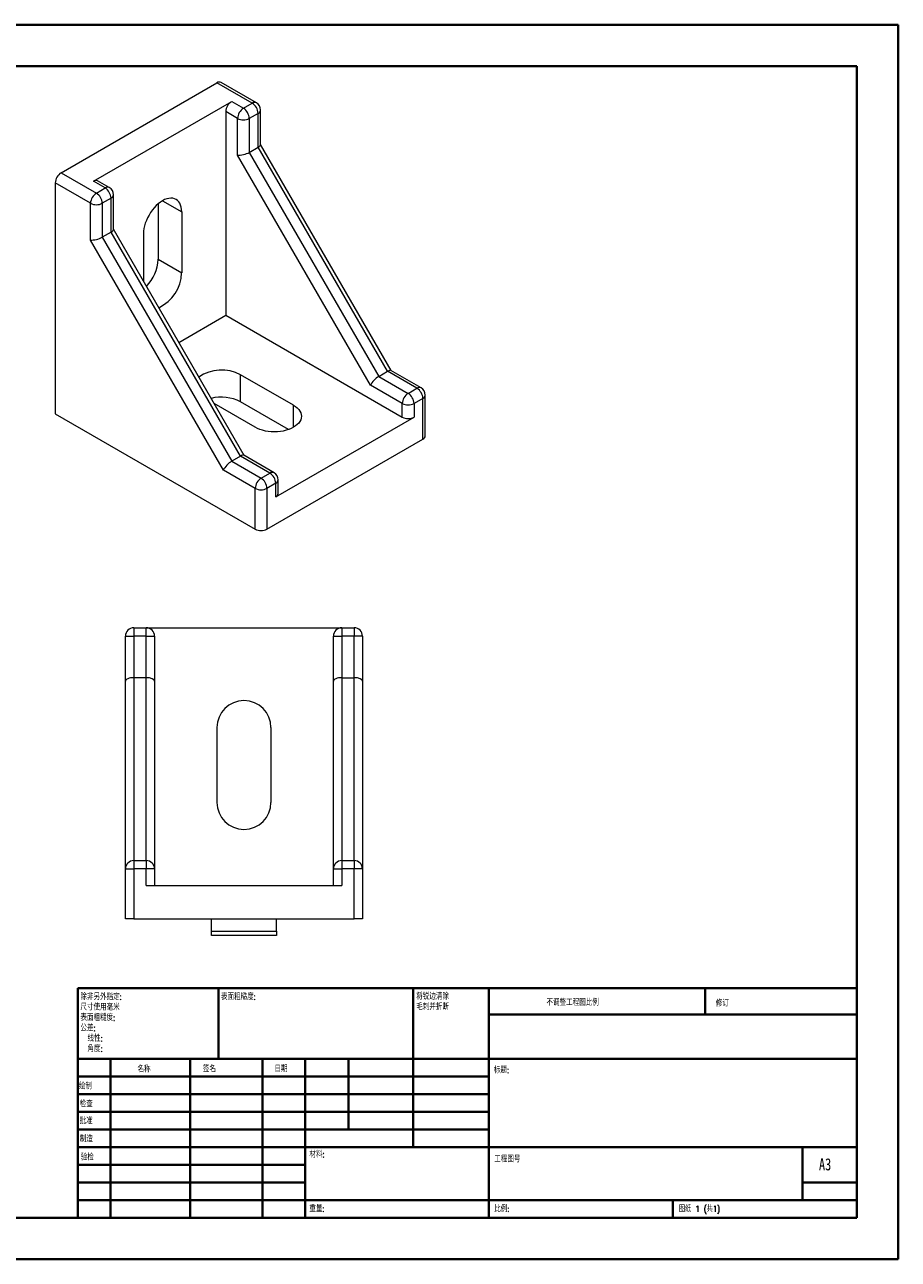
# Model space of a CAD drawing. Header units: millimetres. Extents: x 0 to 420, y 0 to 297.
# Tile 2 of 2: x 210 to 420, y 0 to 297. Entities that reach past the tile are written whole.
import ezdxf

# ---------------------------------------------------------------- set-up
doc = ezdxf.new("R2010")
doc.units = ezdxf.units.MM
doc.styles.add('SLDTEXTSTYLE0', font='TXT', dxfattribs={"width": 0.75, "bigfont": 'bigfont'})
doc.styles.add('SLDTEXTSTYLE1', font='TXT', dxfattribs={"width": 0.75})
doc.styles.add('SLDTEXTSTYLE2', font='TXT', dxfattribs={"width": 0.694444, "bigfont": 'bigfont'})

# ---------------------------------------------------------------- blocks, each defined once
blk = doc.blocks.new('SW_NOTE_0')
at = {"color": 0, "linetype": 'Continuous', "lineweight": 0, "char_height": 1.5, "attachment_point": 1, "style": 'SLDTEXTSTYLE0'}
for s, insert in [('\\M+18FAB锐边\\M+190B4\\M+18F9C', (0, 1.93)), ('\\M+196D1\\M+18E68\\M+19BF3\\M+190DC\\M+19266', (0, -0.57))]:
    blk.add_mtext(s, dxfattribs=dict(at, insert=insert))
blk = doc.blocks.new('SW_NOTE_1')
at = {"color": 0, "linetype": 'Continuous', "lineweight": 0, "char_height": 1.5, "attachment_point": 1, "style": 'SLDTEXTSTYLE0'}
for s, insert in [('\\M+18F9C\\M+194F1另\\M+18A4F\\M+18E77\\M+192E8:', (0, 1.93)), ('\\M+18EDA\\M+190A1\\M+18E67\\M+19770\\M+19F7C\\M+195C4', (0, -0.57)), ('\\M+1955C\\M+196CA\\M+19165糙\\M+19378:', (0, -3.07)), ('\\M+18CF6\\M+18DB7:', (0, -5.57)), ('线\\M+190AB:', (1.69, -8.07)), ('\\M+18A70\\M+19378:', (1.69, -10.57))]:
    blk.add_mtext(s, dxfattribs=dict(at, insert=insert))

msp = doc.modelspace()

# ---------------------------------------------------------------- linework, layer by layer
at = {"color": 7, "linetype": 'Continuous', "lineweight": 40}
for p, q in [((0.08, 297.21), (420.08, 297.21)), ((420.08, 0.21), (420.08, 297.21)), ((25.08, 287.21), (410.08, 287.21)), ((410.08, 287.21), (410.08, 10.21)), ((222.88, 65.46), (410.08, 65.46)), ((222.88, 65.46), (222.88, 10.21)), ((256.68, 48.46), (256.68, 65.46)), ((303.48, 65.46), (303.48, 27.21)), ((321.68, 65.46), (321.68, 10.21)), ((373.68, 59.09), (373.68, 65.46)), ((410.08, 59.09), (321.68, 59.09)), ((410.08, 48.46), (222.88, 48.46)), ((230.68, 48.46), (230.68, 10.21)), ((249.87, 48.46), (249.87, 10.21)), ((267.28, 48.46), (267.28, 10.21)), ((277.48, 10.21), (277.48, 48.46)), ((287.88, 31.46), (287.88, 48.46)), ((321.68, 44.21), (222.88, 44.21)), ((321.68, 39.96), (222.88, 39.96)), ((321.68, 35.71), (222.88, 35.71)), ((321.68, 31.46), (222.88, 31.46)), ((277.48, 27.21), (222.88, 27.21)), ((277.48, 27.21), (410.08, 27.21)), ((397.08, 14.46), (397.08, 27.21)), ((277.48, 22.96), (222.88, 22.96)), ((277.48, 18.71), (222.88, 18.71)), ((410.08, 18.71), (397.08, 18.71)), ((222.88, 14.46), (410.08, 14.46)), ((365.88, 10.21), (365.88, 14.46)), ((25.08, 10.21), (410.08, 10.21)), ((0.08, 0.21), (420.08, 0.21))]:
    msp.add_line(p, q, dxfattribs=at)
at = {"color": 7, "linetype": 'Continuous', "lineweight": 15}
for p, q in [((218.81, 261.6), (256.29, 283.24)), ((264.78, 278.34), (256.29, 283.24)), ((265.78, 278.44), (257.29, 283.34)), ((226.59, 259.56), (259.83, 278.75)), ((258.41, 276.3), (258.41, 227.3)), ((261.24, 274.66), (258.41, 276.3)), ((259.83, 278.75), (262.66, 277.11)), ((262.66, 277.11), (264.78, 278.34)), ((266.78, 268.34), (266.78, 276.7)), ((261.24, 265.82), (261.24, 274.66)), ((266.19, 275.89), (264.07, 274.66)), ((264.07, 274.66), (264.07, 266.5)), ((266.19, 267.72), (266.19, 275.89)), ((264.07, 266.5), (266.19, 267.72)), ((297.3, 213.83), (266.19, 267.72)), ((298.18, 214), (266.78, 268.4)), ((293.18, 210.5), (261.24, 265.82)), ((264.07, 266.5), (295.18, 212.61)), ((218.81, 261.6), (227.3, 256.7)), ((217.4, 259.15), (217.4, 203.63)), ((225.89, 254.25), (217.4, 259.15)), ((229.42, 257.93), (226.59, 259.56)), ((230.42, 258.03), (227.59, 259.66)), ((227.3, 256.7), (229.42, 257.93)), ((230.84, 255.48), (228.71, 254.25)), ((230.84, 247.31), (230.84, 255.48)), ((231.42, 247.93), (231.42, 256.29)), ((225.89, 245.41), (225.89, 254.25)), ((228.71, 254.25), (228.71, 246.09)), ((242.15, 254.11), (242.15, 240.78)), ((247.81, 252.21), (247.81, 237.51)), ((230.84, 247.31), (228.71, 246.09)), ((261.95, 193.42), (230.84, 247.31)), ((262.83, 193.59), (231.42, 247.99)), ((238.61, 246.9), (238.61, 235.53)), ((257.83, 190.09), (225.89, 245.41)), ((228.71, 246.09), (259.83, 192.2)), ((242.15, 240.78), (247.81, 237.51)), ((247.13, 220.79), (258.41, 227.3)), ((258.41, 227.3), (300.84, 202.81)), ((305.37, 209.85), (298.13, 214.03)), ((274.68, 205.67), (261.95, 213.02)), ((261.95, 206.48), (261.95, 213.02)), ((295.18, 212.61), (297.3, 213.83)), ((295.18, 212.61), (302.25, 208.53)), ((304.37, 209.75), (297.3, 213.83)), ((300.84, 206.08), (293.18, 210.5)), ((302.25, 208.53), (304.37, 209.75)), ((306.37, 198.32), (306.37, 208.12)), ((265.48, 200.36), (255.64, 206.05)), ((273.49, 199.82), (261.95, 206.48)), ((300.84, 202.81), (300.84, 206.08)), ((305.79, 207.3), (303.67, 206.08)), ((303.67, 206.08), (303.67, 202.81)), ((305.79, 197.5), (305.79, 207.3)), ((217.4, 203.63), (265.48, 175.87)), ((270.43, 183.63), (303.67, 202.81)), ((268.31, 175.87), (305.79, 197.5)), ((261.95, 193.42), (259.83, 192.2)), ((269.02, 189.34), (261.95, 193.42)), ((270.02, 189.44), (262.78, 193.62)), ((265.48, 185.67), (257.83, 190.09)), ((259.83, 192.2), (266.9, 188.12)), ((266.9, 188.12), (269.02, 189.34)), ((271.02, 184.44), (271.02, 187.71)), ((265.48, 175.87), (265.48, 185.67)), ((270.43, 186.89), (268.31, 185.67)), ((268.31, 185.67), (268.31, 175.87)), ((270.43, 183.63), (270.43, 186.89)), ((236.28, 152.13), (236.28, 150.13)), ((236.28, 152.13), (239.28, 152.13)), ((239.28, 150.13), (239.28, 152.13)), ((239.28, 152.13), (286.28, 152.13)), ((286.28, 152.13), (286.28, 150.13)), ((286.28, 152.13), (289.28, 152.13)), ((289.28, 152.13), (289.28, 150.13)), ((234.28, 150.13), (236.28, 150.13)), ((234.28, 139.3), (234.28, 150.13)), ((239.28, 150.13), (236.28, 150.13)), ((236.28, 150.13), (236.28, 140.13)), ((239.28, 150.13), (241.28, 150.13)), ((239.28, 140.13), (239.28, 150.13)), ((241.28, 150.13), (241.28, 139.3)), ((284.28, 150.13), (286.28, 150.13)), ((284.28, 139.3), (284.28, 150.13)), ((286.28, 150.13), (286.28, 140.13)), ((289.28, 150.13), (286.28, 150.13)), ((291.28, 150.13), (289.28, 150.13)), ((289.28, 140.13), (289.28, 150.13)), ((291.28, 150.13), (291.28, 139.3)), ((236.28, 140.13), (236.28, 96.13)), ((239.28, 140.13), (236.28, 140.13)), ((239.28, 96.13), (239.28, 140.13)), ((286.28, 140.13), (286.28, 96.13)), ((286.28, 140.13), (289.28, 140.13)), ((289.28, 96.13), (289.28, 140.13)), ((234.28, 94.13), (234.28, 139.3)), ((241.28, 139.3), (241.28, 94.13)), ((284.28, 94.13), (284.28, 139.3)), ((291.28, 139.3), (291.28, 94.13)), ((256.28, 128.13), (256.28, 110.13)), ((269.28, 128.13), (269.28, 110.13)), ((236.28, 96.13), (236.28, 94.13)), ((236.28, 96.13), (239.28, 96.13)), ((239.28, 96.13), (239.28, 94.13)), ((286.28, 96.13), (286.28, 94.13)), ((286.28, 96.13), (289.28, 96.13)), ((289.28, 96.13), (289.28, 94.13)), ((234.28, 82.13), (234.28, 94.13)), ((234.28, 94.13), (236.28, 94.13)), ((236.28, 94.13), (236.28, 82.13)), ((239.28, 94.13), (236.28, 94.13)), ((239.28, 90.13), (239.28, 94.13)), ((241.28, 94.13), (239.28, 94.13)), ((241.28, 94.13), (241.28, 90.13)), ((284.28, 90.13), (284.28, 94.13)), ((284.28, 94.13), (286.28, 94.13)), ((289.28, 94.13), (286.28, 94.13)), ((286.28, 94.13), (286.28, 90.13)), ((291.28, 94.13), (289.28, 94.13)), ((289.28, 82.13), (289.28, 94.13)), ((291.28, 94.13), (291.28, 82.13)), ((239.28, 90.13), (286.28, 90.13)), ((236.28, 82.13), (234.28, 82.13)), ((236.28, 82.13), (289.28, 82.13)), ((254.98, 79.13), (254.98, 82.13)), ((270.58, 79.13), (270.58, 82.13)), ((291.28, 82.13), (289.28, 82.13)), ((254.98, 79.13), (270.58, 79.13)), ((254.98, 78.13), (254.98, 79.13)), ((270.58, 78.13), (254.98, 78.13)), ((270.58, 79.13), (270.58, 78.13))]:
    msp.add_line(p, q, dxfattribs=at)
at = {"color": 8, "linetype": 'Continuous', "lineweight": 15}
for p, q in [((243.21, 254.86), (247.81, 252.21)), ((274.68, 200.36), (274.68, 205.67))]:
    msp.add_line(p, q, dxfattribs=at)
at = {"color": 7, "linetype": 'Continuous', "lineweight": 15, "flags": 128}
for points in [[(247.81, 252.21), (247.78, 252.79), (247.69, 253.32), (247.55, 253.81), (247.35, 254.25), (247.1, 254.63), (246.8, 254.94), (246.46, 255.19), (246.08, 255.36), (245.65, 255.46), (245.2, 255.49), (244.73, 255.44), (244.23, 255.32), (243.72, 255.13), (243.21, 254.86), (242.7, 254.53), (242.19, 254.14), (241.69, 253.69), (241.22, 253.19), (240.76, 252.64), (240.34, 252.05), (239.96, 251.43), (239.62, 250.79), (239.32, 250.13), (239.07, 249.47), (238.87, 248.8), (238.73, 248.15), (238.64, 247.51), (238.61, 246.9)], [(274.68, 205.67), (275.16, 205.36), (275.58, 205.01), (275.94, 204.64), (276.21, 204.26), (276.42, 203.85), (276.54, 203.44), (276.58, 203.02), (276.54, 202.6), (276.42, 202.18), (276.21, 201.78), (275.94, 201.39), (275.58, 201.02), (275.16, 200.68), (274.68, 200.36), (274.13, 200.08), (273.54, 199.84), (272.9, 199.64), (272.23, 199.47), (271.53, 199.36), (270.81, 199.29), (270.08, 199.26), (269.35, 199.29), (268.63, 199.36), (267.93, 199.47), (267.26, 199.64), (266.62, 199.84), (266.03, 200.08), (265.48, 200.36)]]:
    msp.add_lwpolyline(points, dxfattribs=at)
at = {"color": 7, "linetype": 'Continuous', "lineweight": 15}
for centre, radius, start, end in [((256.88, 282.42), 1.01, 65.6929, 125.6176), ((261.48, 276.16), 3.07, 122.6055, 177.3945), ((264.31, 274.52), 3.07, 122.6055, 177.3945), ((261, 274.52), 3.07, 2.6055, 57.3945), ((263.12, 275.75), 3.07, 2.6055, 57.3945), ((264.78, 276.7), 2, 0, 60.0027), ((262.66, 277.39), 3.07, 242.6097, 297.3903), ((220.47, 259.01), 3.07, 122.6055, 177.3945), ((227.18, 258.74), 1.01, 65.6929, 125.6176), ((228.96, 254.11), 3.07, 122.6055, 177.3945), ((225.64, 254.11), 3.07, 2.6055, 57.3945), ((227.76, 255.34), 3.07, 2.6055, 57.3945), ((229.42, 256.29), 2, 0, 60.0027), ((227.3, 256.98), 3.07, 242.6097, 297.3903), ((232.09, 241.25), 10.07, 316.0584, 357.2902), ((238.24, 237.8), 9.57, 295.1635, 358.284), ((257.41, 204.58), 9.58, 61.7205, 124.8309), ((303.91, 205.94), 3.07, 122.6055, 177.3945), ((300.6, 205.94), 3.07, 2.6055, 57.3945), ((302.72, 207.16), 3.07, 2.6055, 57.3945), ((304.37, 208.12), 2, 0, 60.0027), ((257.33, 197.54), 10.07, 62.7134, 103.94), ((302.25, 208.81), 3.07, 242.6097, 297.3903), ((302.25, 205.54), 3.07, 242.6097, 297.3903), ((305.37, 198.42), 1.01, 294.3747, 354.3052), ((268.55, 185.53), 3.07, 122.6055, 177.3945), ((265.24, 185.53), 3.07, 2.6055, 57.3945), ((267.36, 186.75), 3.07, 2.6055, 57.3945), ((269.02, 187.71), 2, 0, 60.0027), ((266.9, 188.4), 3.07, 242.6097, 297.3903), ((270.02, 184.54), 1.01, 294.3747, 354.3052), ((266.9, 178.6), 3.07, 242.6097, 297.3903), ((236.28, 150.13), 2, 90, 180), ((239.28, 150.13), 2, 0, 90), ((286.28, 150.13), 2, 90, 180), ((289.28, 150.13), 2, 0, 90), ((262.78, 128.13), 6.5, 0, 180), ((262.78, 110.13), 6.5, 180, 0), ((236.28, 94.13), 2, 90, 180), ((239.28, 94.13), 2, 0, 90), ((286.28, 94.13), 2, 90, 180), ((289.28, 94.13), 2, 0, 90)]:
    msp.add_arc(centre, radius, start, end, dxfattribs=at)
at = {"color": 8, "linetype": 'Continuous', "lineweight": 15}
for centre, start, end in [((265.36, 277.52), 65.6929, 125.6176), ((265.78, 276.8), 294.3747, 354.3052), ((230.01, 257.11), 65.6929, 125.6176), ((230.42, 256.39), 294.3747, 354.3052), ((304.96, 208.93), 65.6929, 125.6176), ((305.37, 208.22), 294.3747, 354.3052), ((269.6, 188.52), 65.6929, 125.6176), ((270.02, 187.81), 294.3747, 354.3052)]:
    msp.add_arc(centre, 1.01, start, end, dxfattribs=at)
at = {"color": 7, "linetype": 'Continuous', "lineweight": 15}
for centre, major_axis, ratio, start_param, end_param in [((264.78, 267.86), (1.99, 0.53), 0.317765, 5.412847, 6.198245), ((262.66, 266.64), (1.99, 0.53), 0.317765, 3.842051, 5.412847), ((229.42, 247.45), (1.99, 0.53), 0.317765, 5.412847, 6.198245), ((227.3, 246.23), (1.99, 0.53), 0.317765, 3.842051, 5.412847), ((296.72, 212.54), (1.46, 1.46), 0.317888, 0.084981, 0.870298), ((294.6, 211.31), (1.46, 1.46), 0.317888, 0.870298, 2.441094), ((261.36, 192.13), (1.46, 1.46), 0.317888, 0.084981, 0.870298), ((259.24, 190.9), (1.46, 1.46), 0.317888, 0.870298, 2.441094), ((236.28, 139.3), (2, 0), 0.414214, 1.570796, 3.141593), ((239.28, 139.3), (2, 0), 0.414214, 0, 1.570796), ((286.28, 139.3), (2, 0), 0.414214, 1.570796, 3.141593), ((289.28, 139.3), (2, 0), 0.414214, 0, 1.570796)]:
    msp.add_ellipse(centre, major_axis=major_axis, ratio=ratio, start_param=start_param, end_param=end_param, dxfattribs=at)

# ---------------------------------------------------------------- block references
at = {"color": 7, "linetype": 'Continuous', "lineweight": 0}
for name, p in [('SW_NOTE_1', (223.47, 62.2)), ('SW_NOTE_0', (304.19, 62.28))]:
    msp.add_blockref(name, p, dxfattribs=at)

# ---------------------------------------------------------------- texts
at = {"color": 7, "linetype": 'Continuous', "lineweight": 0, "attachment_point": 1}
for s, insert, char_height, style in [('\\M+1955C\\M+196CA\\M+19165糙\\M+19378:', (257.25, 64.13), 1.5, 'SLDTEXTSTYLE0'), ('\\M+19573调\\M+190AE\\M+18D48\\M+192F6图\\M+194E4\\M+197E1', (335.49, 62.75), 1.5, 'SLDTEXTSTYLE0'), ('\\M+18F43订', (376.21, 62.55), 1.5, 'SLDTEXTSTYLE0'), ('\\M+196BC\\M+18FCC', (237.2, 46.72), 1.5, 'SLDTEXTSTYLE0'), ('签\\M+196BC', (252.91, 46.78), 1.5, 'SLDTEXTSTYLE0'), ('\\M+193FA\\M+18AFA', (270.09, 46.79), 1.5, 'SLDTEXTSTYLE0'), ('标题:', (322.84, 46.49), 1.5, 'SLDTEXTSTYLE0'), ('绘\\M+190A7', (223.09, 42.64), 1.5, 'SLDTEXTSTYLE0'), ('检查', (223.29, 38.37), 1.5, 'SLDTEXTSTYLE0'), ('\\M+194E1\\M+18F79', (223.28, 34.28), 1.5, 'SLDTEXTSTYLE0'), ('\\M+190A7\\M+191A2', (223.33, 29.95), 1.5, 'SLDTEXTSTYLE0'), ('验检', (223.55, 25.56), 1.5, 'SLDTEXTSTYLE0'), ('\\M+18DDE\\M+197BF:', (278.52, 26.2), 1.5, 'SLDTEXTSTYLE0'), ('\\M+18D48\\M+192F6图\\M+18D86', (322.95, 25.08), 1.5, 'SLDTEXTSTYLE0'), ('A3', (401, 24.52), 2.91, 'SLDTEXTSTYLE1'), ('\\M+18F64\\M+197CA:', (278.5, 13.16), 1.4986, 'SLDTEXTSTYLE0'), ('\\M+194E4\\M+197E1:', (322.95, 13.11), 1.5, 'SLDTEXTSTYLE0'), ('图纸 1 (\\M+18BA41)', (367.36, 13.11), 1.5, 'SLDTEXTSTYLE2')]:
    msp.add_mtext(s, dxfattribs=dict(at, insert=insert, char_height=char_height, style=style))

doc.saveas('drawing.dxf')
